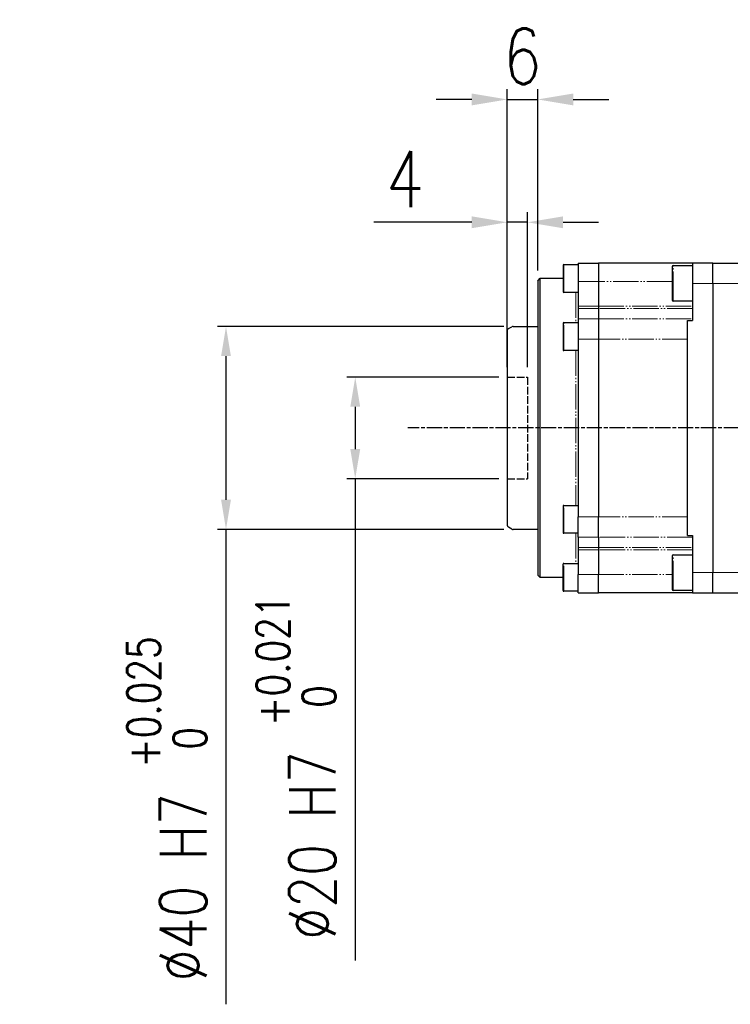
# Model space of a CAD drawing. Header units: millimetres. Extents: x 0 to 7327, y -11399 to -6123.
# Tile 70 of 87: x 2039 to 2459, y -7544 to -6962. Entities that reach past the tile are written whole.
import ezdxf

# ---------------------------------------------------------------- set-up
doc = ezdxf.new("R2010")
doc.units = ezdxf.units.MM
for name, pattern in [('AM_ISO02W050', [7.5, 6, -1.5]), ('AM_ISO08W050', [18, 12, -1.5, 3, -1.5]), ('PHANTOM', [26.5, 20, -1.5, 1, -1.5, 1, -1.5])]:
    doc.linetypes.add(name, pattern=pattern)
for name, color, linetype, lineweight in [('AM_3', 6, 'AM_ISO02W050', 25), ('AM_5', 3, 'Continuous', 25), ('AM_7', 4, 'AM_ISO08W050', 25), ('LineThick', 7, 'Continuous', 30)]:
    doc.layers.add(name, color=color, linetype=linetype, lineweight=lineweight)
doc.styles.add('HHI_Dims', font='simplex.shx', dxfattribs={"width": 0.8, "bigfont": 'whgtxt.shx'})
doc.dimstyles.new('HHI_Standard$0', dxfattribs={"dimtxt": 3.5, "dimasz": 3.5, "dimexe": 1, "dimexo": 1, "dimgap": 1.5, "dimtad": 1, "dimdec": 0, "dimdsep": 46, "dimtxsty": 'HHI_Dims', "dimcen": 0, "dimclrd": 1, "dimclre": 1, "dimclrt": 1, "dimadec": 3, "dimazin": 2, "dimtp": 0.1, "dimtm": 0.1, "dimtfac": 0.65, "dimtdec": 0, "dimtmove": 0, "dimatfit": 3, "dimldrblk": 'OPEN30', "dimfxl": 1, "dimlwd": -1, "dimlwe": -1, "dimarcsym": 1})

# ---------------------------------------------------------------- blocks, each defined once
blk = doc.blocks.new('*D80')
at = {"layer": 'AM_5', "color": 1, "transparency": 16777216}
for p, q in [((2325.29, -7143.65), (2156.04, -7143.65)), ((2161.04, -7161.15), (2161.04, -7246.05)), ((2325.29, -7263.55), (2156.04, -7263.55)), ((2161.04, -7263.55), (2161.04, -7544.33))]:
    blk.add_line(p, q, dxfattribs=at)
for points in [[(2158.13, -7161.15), (2163.96, -7161.15), (2161.04, -7143.65)], [(2158.13, -7246.05), (2163.96, -7246.05), (2161.04, -7263.55)]]:
    blk.add_solid(points, dxfattribs=at)
at = {"layer": 'Defpoints', "color": 0, "transparency": 16777216}
for p in [(2330.29, -7143.65), (2161.04, -7263.55), (2330.29, -7263.55)]:
    blk.add_point(p, dxfattribs=at)
at = {"layer": 'AM_5', "color": 1, "transparency": 16777216, "insert": (2126.04, -7428.8), "char_height": 27.5, "attachment_point": 5, "rotation": 90, "style": 'HHI_Dims'}
blk.add_mtext('%%c40{}{\\C1; H7 {\\H2x;}{\\A2;\\C3;\\H0.71x;\\S+0.025^  0;}}', dxfattribs=at)
blk = doc.blocks.new('_Open30')
at = {"color": 0, "linetype": 'ByBlock', "lineweight": -2}
for p, q in [((-1, 0.268), (0, 0)), ((0, 0), (-1, -0.268)), ((0, 0), (-1, 0))]:
    blk.add_line(p, q, dxfattribs=at)
blk = doc.blocks.new('*D81')
at = {"layer": 'AM_5', "color": 1, "transparency": 16777216}
for p, q in [((2322.27, -7173.6), (2232.43, -7173.6)), ((2237.43, -7191.1), (2237.43, -7216.1)), ((2322.27, -7233.6), (2232.43, -7233.6)), ((2237.43, -7233.6), (2237.43, -7518.5))]:
    blk.add_line(p, q, dxfattribs=at)
for points in [[(2234.51, -7191.1), (2240.35, -7191.1), (2237.43, -7173.6)], [(2234.51, -7216.1), (2240.35, -7216.1), (2237.43, -7233.6)]]:
    blk.add_solid(points, dxfattribs=at)
at = {"layer": 'Defpoints', "color": 0, "transparency": 16777216}
for p in [(2327.27, -7173.6), (2237.43, -7233.6), (2327.27, -7233.6)]:
    blk.add_point(p, dxfattribs=at)
at = {"layer": 'AM_5', "color": 1, "transparency": 16777216, "insert": (2202.43, -7404.1), "char_height": 27.5, "attachment_point": 5, "rotation": 90, "style": 'HHI_Dims'}
blk.add_mtext('%%c20{}{\\C1; H7 {\\H2x;}{\\A2;\\C3;\\H0.71x;\\S+0.021^  0;}}{{}}}', dxfattribs=at)
blk = doc.blocks.new('*D82')
at = {"layer": 'AM_5', "color": 1, "transparency": 16777216}
for p, q in [((2327.27, -7140.2), (2327.27, -7003.39)), ((2345.27, -7110.6), (2345.27, -7003.39)), ((2306.27, -7009.39), (2285.27, -7009.39)), ((2327.27, -7009.39), (2345.27, -7009.39)), ((2366.27, -7009.39), (2387.27, -7009.39))]:
    blk.add_line(p, q, dxfattribs=at)
for points in [[(2306.27, -7005.89), (2306.27, -7012.89), (2327.27, -7009.39)], [(2366.27, -7005.89), (2366.27, -7012.89), (2345.27, -7009.39)]]:
    blk.add_solid(points, dxfattribs=at)
at = {"layer": 'Defpoints', "color": 0, "transparency": 16777216}
for p in [(2345.27, -7009.39), (2345.27, -7116.6), (2327.27, -7146.2)]:
    blk.add_point(p, dxfattribs=at)
at = {"layer": 'AM_5', "color": 1, "transparency": 16777216, "insert": (2336.27, -6983.89), "char_height": 33, "attachment_point": 5, "style": 'HHI_Dims'}
blk.add_mtext('6', dxfattribs=at)
blk = doc.blocks.new('*D83')
at = {"layer": 'AM_5', "color": 1, "transparency": 16777216}
for p, q in [((2327.27, -7167.6), (2327.27, -7076.01)), ((2339.27, -7167.6), (2339.27, -7076.01)), ((2306.27, -7082.01), (2248.42, -7082.01)), ((2339.27, -7082.01), (2327.27, -7082.01)), ((2360.27, -7082.01), (2381.27, -7082.01))]:
    blk.add_line(p, q, dxfattribs=at)
for points in [[(2306.27, -7078.51), (2306.27, -7085.51), (2327.27, -7082.01)], [(2360.27, -7078.51), (2360.27, -7085.51), (2339.27, -7082.01)]]:
    blk.add_solid(points, dxfattribs=at)
at = {"layer": 'Defpoints', "color": 0, "transparency": 16777216}
for p in [(2339.27, -7082.01), (2327.27, -7173.6), (2339.27, -7173.6)]:
    blk.add_point(p, dxfattribs=at)
at = {"layer": 'AM_5', "color": 1, "transparency": 16777216, "insert": (2266.84, -7056.51), "char_height": 33, "attachment_point": 5, "style": 'HHI_Dims'}
blk.add_mtext('4', dxfattribs=at)
blk = doc.blocks.new('A$C5E955B68')
at = {"color": 7, "linetype": 'Continuous', "lineweight": 25}
for p, q in [((122.34, 466.92), (122.34, 464.25)), ((122.94, 467.52), (134.34, 467.52)), ((134.34, 468.76), (150.34, 468.76)), ((134.34, 468.76), (134.34, 454.23)), ((224.34, 468.76), (150.34, 468.76)), ((150.34, 468.76), (150.34, 454.23)), ((208.34, 465.96), (208.34, 442.75)), ((209.14, 466.76), (224.34, 466.76)), ((240.34, 468.76), (224.34, 468.76)), ((224.34, 468.76), (224.34, 452.76)), ((240.34, 452.76), (240.34, 468.76)), ((240.34, 468.76), (335.73, 468.76)), ((122.34, 464.25), (122.34, 446.12)), ((102.34, 454.76), (104.34, 456.76)), ((102.34, 454.76), (102.34, 222.76)), ((104.34, 456.76), (122.34, 456.76)), ((104.34, 220.76), (104.34, 456.76)), ((134.34, 454.23), (134.34, 434.82)), ((150.34, 454.23), (150.34, 434.82)), ((224.34, 452.76), (224.34, 423.59)), ((240.34, 452.76), (240.34, 224.76)), ((134.34, 445.52), (122.94, 445.52)), ((208.34, 442.75), (208.34, 439.56)), ((134.34, 434.82), (134.34, 433.01)), ((150.34, 434.82), (150.34, 433.01)), ((224.34, 438.76), (209.14, 438.76)), ((134.34, 433.01), (134.34, 424.76)), ((150.34, 433.01), (150.34, 424.76)), ((122.34, 421.16), (122.34, 420.37)), ((122.34, 420.37), (122.34, 400.36)), ((122.94, 421.76), (134.34, 421.76)), ((134.34, 424.76), (134.34, 408.76)), ((150.34, 424.76), (150.34, 408.76)), ((220.34, 423.59), (224.34, 423.59)), ((220.34, 408.76), (220.34, 423.59)), ((78.34, 415.3), (78.34, 262.22)), ((79.34, 417.03), (81.88, 418.49)), ((82.88, 418.76), (102.34, 418.76)), ((134.34, 408.76), (134.34, 268.76)), ((150.34, 408.76), (150.34, 268.76)), ((220.34, 268.76), (220.34, 408.76)), ((134.34, 399.76), (122.94, 399.76)), ((122.34, 277.16), (122.34, 256.36)), ((122.94, 277.76), (134.34, 277.76)), ((134.34, 252.76), (134.34, 268.76)), ((150.34, 252.76), (150.34, 268.76)), ((220.34, 253.93), (220.34, 268.76)), ((81.88, 259.03), (79.34, 260.49)), ((102.34, 258.76), (82.88, 258.76)), ((134.34, 255.76), (122.94, 255.76)), ((134.34, 252.76), (134.34, 244.51)), ((150.34, 252.76), (150.34, 244.51)), ((220.34, 253.93), (224.34, 253.93)), ((224.34, 253.93), (224.34, 224.76)), ((134.34, 244.51), (134.34, 242.7)), ((134.34, 242.7), (134.34, 223.29)), ((150.34, 244.51), (150.34, 242.7)), ((150.34, 242.7), (150.34, 223.29)), ((208.34, 237.96), (208.34, 214.75)), ((209.14, 238.76), (224.34, 238.76)), ((122.34, 210.6), (122.34, 231.4)), ((122.94, 232), (134.34, 232)), ((104.34, 220.76), (102.34, 222.76)), ((122.34, 220.76), (104.34, 220.76)), ((134.34, 208.76), (134.34, 223.29)), ((150.34, 208.76), (150.34, 223.29)), ((224.34, 224.76), (224.34, 208.76)), ((240.34, 208.76), (240.34, 224.76)), ((134.34, 210), (122.94, 210)), ((208.34, 214.75), (208.34, 211.56)), ((224.34, 210.76), (209.14, 210.76)), ((134.34, 208.76), (150.34, 208.76)), ((224.34, 208.76), (150.34, 208.76)), ((224.34, 208.76), (240.34, 208.76)), ((240.34, 208.76), (335.73, 208.76))]:
    blk.add_line(p, q, dxfattribs=at)
at = {"color": 8, "linetype": 'PHANTOM', "lineweight": 18}
for p, q in [((122.94, 464.7), (122.94, 467.52)), ((209.14, 442.14), (209.14, 466.76)), ((122.94, 445.52), (122.94, 464.7)), ((150.34, 454.23), (134.34, 454.23)), ((208.34, 454.23), (150.34, 454.23)), ((224.34, 452.76), (240.34, 452.76)), ((240.34, 452.76), (306.44, 452.76)), ((132.34, 445.52), (132.34, 421.76)), ((134.34, 434.82), (150.34, 434.82)), ((150.34, 434.82), (224.34, 434.82)), ((209.14, 438.76), (209.14, 442.14)), ((150.34, 433.01), (134.34, 433.01)), ((224.34, 433.01), (150.34, 433.01)), ((122.94, 420.92), (122.94, 421.76)), ((122.94, 399.76), (122.94, 420.92)), ((134.34, 424.76), (150.34, 424.76)), ((150.34, 424.76), (224.34, 424.76)), ((134.34, 408.76), (150.34, 408.76)), ((220.34, 408.76), (150.34, 408.76)), ((132.34, 399.76), (132.34, 277.76)), ((122.94, 255.76), (122.94, 277.76)), ((134.34, 268.76), (150.34, 268.76)), ((220.34, 268.76), (150.34, 268.76)), ((132.34, 255.76), (132.34, 232)), ((150.34, 252.76), (134.34, 252.76)), ((224.34, 252.76), (150.34, 252.76)), ((134.34, 244.51), (150.34, 244.51)), ((150.34, 242.7), (134.34, 242.7)), ((150.34, 244.51), (224.34, 244.51)), ((224.34, 242.7), (150.34, 242.7)), ((209.14, 214.14), (209.14, 238.76)), ((122.94, 210), (122.94, 232)), ((134.34, 223.29), (150.34, 223.29)), ((150.34, 223.29), (208.34, 223.29)), ((240.34, 224.76), (224.34, 224.76)), ((240.34, 224.76), (306.44, 224.76)), ((209.14, 210.76), (209.14, 214.14))]:
    blk.add_line(p, q, dxfattribs=at)
at = {"color": 7, "linetype": 'Continuous', "lineweight": 25}
for centre, radius, start, end in [((122.94, 466.92), 0.6, 90, 180), ((209.14, 465.96), 0.8, 90, 180), ((122.94, 446.12), 0.6, 180, 270), ((209.14, 439.56), 0.8, 180, 270), ((122.94, 421.16), 0.6, 90, 180), ((80.34, 415.3), 2, 120, 180), ((82.88, 416.76), 2, 90, 120), ((122.94, 400.36), 0.6, 180, 270), ((122.94, 277.16), 0.6, 90, 180), ((80.34, 262.22), 2, 180, 240), ((82.88, 260.76), 2, 240, 270), ((122.94, 256.36), 0.6, 180, 270), ((209.14, 237.96), 0.8, 90, 180), ((122.94, 231.4), 0.6, 90, 180), ((122.94, 210.6), 0.6, 180, 270), ((209.14, 211.56), 0.8, 180, 270)]:
    blk.add_arc(centre, radius, start, end, dxfattribs=at)
at = {"layer": 'AM_3'}
for p, q in [((78.34, 378.76), (94.34, 378.76)), ((94.34, 378.76), (94.34, 298.76)), ((78.34, 298.76), (94.34, 298.76))]:
    blk.add_line(p, q, dxfattribs=at)
at = {"layer": 'AM_7'}
blk.add_line((1178.98, 338.76), (0, 338.76), dxfattribs=at)

msp = doc.modelspace()

# ---------------------------------------------------------------- block references
at = {"layer": 'LineThick', "xscale": 0.75, "yscale": 0.75, "zscale": 0.75}
msp.add_blockref('A$C5E955B68', (2268.52, -7457.67), dxfattribs=at)

# ---------------------------------------------------------------- dimensions: what is measured, and where the dimension line sits
at = {"layer": 'AM_5'}
for base, p1, p2, picture, middle in [((2345.27, -7009.39), (2327.27, -7146.2), (2345.27, -7116.6), '*D82', (2336.27, -7009.39)), ((2339.27, -7082.01), (2327.27, -7173.6), (2339.27, -7173.6), '*D83', (2266.84, -7082.01))]:
    dim = msp.add_linear_dim(base=base, p1=p1, p2=p2, dimstyle='HHI_Standard$0', override={"dimscale": 6, "dimtxt": 5.5, "dimlfac": 0.333, "dimtdec": 3}, dxfattribs=at)
    dim.commit()
    dim.dimension.update_dxf_attribs({"geometry": picture, "text_midpoint": middle, "dimtype": 160})
for base, p1, p2, text, override, picture, middle in [((2161.04, -7263.55), (2330.29, -7143.65), (2330.29, -7263.55), '%%c<>{}{\\C1; H7 {\\H2x;}{\\A2;\\C3;\\H0.71x;\\S+0.025^  0;}}', {"dimscale": 5, "dimtxt": 5.5, "dimlfac": 0.333333, "dimtp": 0.1, "dimtm": 0.1, "dimtdec": 3, "dimtzin": 8}, '*D80', (2161.04, -7428.8)), ((2237.43, -7233.6), (2327.27, -7173.6), (2327.27, -7233.6), '%%c<>{}{\\C1; H7 {\\H2x;}{\\A2;\\C3;\\H0.71x;\\S+0.021^  0;}}{{}}}', {"dimscale": 5, "dimtxt": 5.5, "dimlfac": 0.33333, "dimtp": 0.1, "dimtm": 0.1, "dimtdec": 3, "dimtzin": 8}, '*D81', (2237.43, -7404.1))]:
    dim = msp.add_linear_dim(base=base, p1=p1, p2=p2, angle=90, text=text, dimstyle='HHI_Standard$0', override=override, dxfattribs=at)
    dim.commit()
    dim.dimension.update_dxf_attribs({"geometry": picture, "text_midpoint": middle, "dimtype": 160})

doc.saveas('drawing.dxf')
